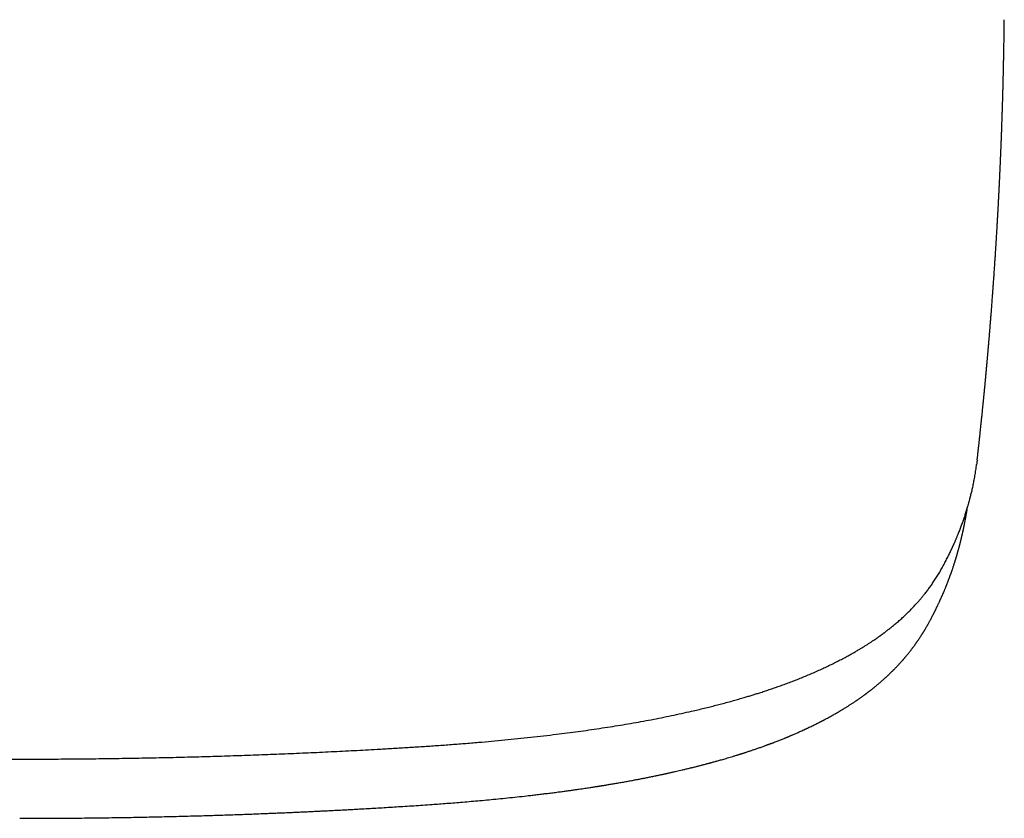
# Model space of a CAD drawing. Header units: millimetres. Extents: x 8 to 571, y 12 to 813.
# Tile 3 of 256: x 322 to 371, y 291 to 331. Entities that reach past the tile are written whole.
import ezdxf

# ---------------------------------------------------------------- set-up
doc = ezdxf.new("R2010")
doc.units = ezdxf.units.MM

msp = doc.modelspace()

# ---------------------------------------------------------------- linework, layer by layer
at = {"color": 7, "linetype": 'Continuous', "lineweight": 30}
for points, knots in [([(369.602, 308.762), (369.604, 308.786), (369.61, 308.838), (369.619, 308.915), (369.627, 308.987), (369.634, 309.047), (369.639, 309.096), (369.643, 309.134), (369.647, 309.165), (369.65, 309.196), (369.654, 309.231), (369.658, 309.27), (369.665, 309.327), (369.673, 309.398), (369.682, 309.483), (369.691, 309.566), (369.7, 309.646), (369.707, 309.716), (369.714, 309.777), (369.719, 309.828), (369.725, 309.879), (369.731, 309.935), (369.738, 309.999), (369.748, 310.098), (369.762, 310.228), (369.777, 310.369), (369.789, 310.489), (369.8, 310.594), (369.811, 310.7), (369.823, 310.812), (369.835, 310.929), (369.846, 311.032), (369.854, 311.118), (369.861, 311.185), (369.867, 311.248), (369.874, 311.311), (369.881, 311.382), (369.889, 311.462), (369.897, 311.544), (369.905, 311.625), (369.913, 311.703), (369.921, 311.78), (369.928, 311.856), (369.936, 311.932), (369.943, 312.005), (369.949, 312.068), (369.954, 312.119), (369.958, 312.158), (369.961, 312.191), (369.964, 312.226), (369.968, 312.266), (369.973, 312.316), (369.979, 312.376), (369.985, 312.442), (369.992, 312.513), (369.999, 312.584), (370.005, 312.656), (370.012, 312.724), (370.017, 312.782), (370.021, 312.827), (370.025, 312.862), (370.028, 312.894), (370.031, 312.927), (370.035, 312.968), (370.041, 313.037), (370.05, 313.129), (370.06, 313.239), (370.069, 313.344), (370.077, 313.425), (370.082, 313.483), (370.085, 313.519), (370.088, 313.552), (370.091, 313.58), (370.093, 313.606), (370.096, 313.634), (370.098, 313.667), (370.102, 313.709), (370.107, 313.759), (370.112, 313.814), (370.117, 313.869), (370.121, 313.921), (370.126, 313.971), (370.131, 314.03), (370.137, 314.095), (370.143, 314.166), (370.148, 314.229), (370.153, 314.286), (370.158, 314.343), (370.164, 314.408), (370.17, 314.482), (370.177, 314.562), (370.184, 314.643), (370.191, 314.728), (370.199, 314.815), (370.206, 314.897), (370.212, 314.971), (370.217, 315.035), (370.222, 315.096), (370.227, 315.16), (370.234, 315.233), (370.24, 315.311), (370.247, 315.391), (370.253, 315.47), (370.259, 315.547), (370.265, 315.619), (370.27, 315.685), (370.275, 315.744), (370.28, 315.8), (370.284, 315.86), (370.29, 315.926), (370.295, 315.998), (370.301, 316.071), (370.307, 316.142), (370.314, 316.232), (370.322, 316.337), (370.331, 316.458), (370.34, 316.577), (370.35, 316.701), (370.359, 316.822), (370.367, 316.935), (370.375, 317.037), (370.382, 317.133), (370.389, 317.225), (370.396, 317.316), (370.402, 317.411), (370.41, 317.513), (370.418, 317.621), (370.426, 317.733), (370.433, 317.842), (370.44, 317.945), (370.447, 318.04), (370.453, 318.131), (370.46, 318.225), (370.467, 318.327), (370.475, 318.438), (370.482, 318.554), (370.49, 318.669), (370.497, 318.779), (370.504, 318.884), (370.511, 318.988), (370.517, 319.08), (370.522, 319.161), (370.527, 319.23), (370.531, 319.301), (370.536, 319.374), (370.54, 319.446), (370.545, 319.513), (370.548, 319.571), (370.551, 319.622), (370.555, 319.671), (370.558, 319.724), (370.563, 319.801), (370.569, 319.902), (370.576, 320.027), (370.583, 320.134), (370.588, 320.22), (370.591, 320.28), (370.595, 320.334), (370.598, 320.391), (370.602, 320.456), (370.606, 320.531), (370.611, 320.614), (370.616, 320.704), (370.622, 320.801), (370.626, 320.885), (370.63, 320.953), (370.633, 320.998), (370.635, 321.036), (370.637, 321.067), (370.638, 321.093), (370.64, 321.122), (370.642, 321.161), (370.645, 321.214), (370.648, 321.275), (370.652, 321.347), (370.656, 321.428), (370.661, 321.505), (370.664, 321.576), (370.668, 321.635), (370.67, 321.688), (370.673, 321.732), (370.675, 321.767), (370.676, 321.797), (370.678, 321.827), (370.679, 321.86), (370.681, 321.897), (370.684, 321.948), (370.687, 322.012), (370.691, 322.091), (370.695, 322.163), (370.698, 322.226), (370.701, 322.281), (370.704, 322.336), (370.706, 322.388), (370.708, 322.434), (370.71, 322.47), (370.712, 322.5), (370.713, 322.527), (370.715, 322.562), (370.717, 322.61), (370.72, 322.673), (370.723, 322.743), (370.727, 322.817), (370.731, 322.891), (370.734, 322.958), (370.736, 323.017), (370.739, 323.067), (370.741, 323.112), (370.743, 323.151), (370.744, 323.183), (370.745, 323.211), (370.747, 323.244), (370.749, 323.286), (370.751, 323.342), (370.754, 323.406), (370.757, 323.475), (370.761, 323.548), (370.764, 323.621), (370.767, 323.695), (370.77, 323.767), (370.773, 323.837), (370.776, 323.902), (370.778, 323.96), (370.78, 324.01), (370.782, 324.05), (370.784, 324.087), (370.785, 324.128), (370.788, 324.18), (370.79, 324.243), (370.793, 324.313), (370.796, 324.386), (370.799, 324.462), (370.802, 324.534), (370.805, 324.6), (370.807, 324.654), (370.808, 324.701), (370.81, 324.74), (370.811, 324.774), (370.813, 324.808), (370.814, 324.847), (370.816, 324.895), (370.818, 324.949), (370.82, 325.006), (370.822, 325.064), (370.824, 325.12), (370.826, 325.176), (370.829, 325.237), (370.831, 325.3), (370.833, 325.362), (370.835, 325.417), (370.837, 325.462), (370.838, 325.501), (370.84, 325.539), (370.841, 325.586), (370.843, 325.643), (370.845, 325.707), (370.848, 325.771), (370.85, 325.843), (370.853, 325.922), (370.855, 326.005), (370.857, 326.068), (370.859, 326.113), (370.86, 326.143), (370.861, 326.169), (370.861, 326.194), (370.862, 326.219), (370.863, 326.25), (370.865, 326.291), (370.866, 326.343), (370.868, 326.402), (370.87, 326.461), (370.872, 326.518), (370.874, 326.584), (370.876, 326.656), (370.878, 326.733), (370.88, 326.801), (370.882, 326.863), (370.884, 326.922), (370.885, 326.986), (370.888, 327.065), (370.89, 327.159), (370.893, 327.264), (370.896, 327.369), (370.899, 327.47), (370.901, 327.553), (370.903, 327.617), (370.904, 327.667), (370.905, 327.718), (370.907, 327.776), (370.908, 327.842), (370.911, 327.941), (370.914, 328.069), (370.917, 328.206), (370.919, 328.32), (370.921, 328.417), (370.924, 328.517), (370.926, 328.621), (370.928, 328.731), (370.93, 328.845), (370.933, 328.956), (370.935, 329.062), (370.937, 329.165), (370.938, 329.268), (370.94, 329.376), (370.942, 329.489), (370.944, 329.606), (370.946, 329.722), (370.948, 329.833), (370.949, 329.935), (370.951, 330.033), (370.952, 330.129), (370.954, 330.228), (370.955, 330.333), (370.956, 330.417), (370.957, 330.479), (370.957, 330.517), (370.958, 330.554), (370.958, 330.592), (370.959, 330.633), (370.959, 330.683), (370.96, 330.745), (370.961, 330.806), (370.961, 330.844), (370.961, 330.858)], [0, 0, 0, 0, 0.003291, 0.00712, 0.010408, 0.013156, 0.015362, 0.017028, 0.018315, 0.019676, 0.02125, 0.023038, 0.025039, 0.028956, 0.032818, 0.036587, 0.040266, 0.043687, 0.046222, 0.04847, 0.050644, 0.053184, 0.056102, 0.059348, 0.066794, 0.073724, 0.078598, 0.083174, 0.087979, 0.093148, 0.098447, 0.103818, 0.107198, 0.110223, 0.1129, 0.115697, 0.118911, 0.12254, 0.126573, 0.130105, 0.133618, 0.137113, 0.140588, 0.144046, 0.14747, 0.150536, 0.152598, 0.154354, 0.155804, 0.157197, 0.159031, 0.161321, 0.163988, 0.167166, 0.170373, 0.17361, 0.176877, 0.180087, 0.182876, 0.184746, 0.186331, 0.187633, 0.189024, 0.190882, 0.193205, 0.198399, 0.203411, 0.208174, 0.212656, 0.214457, 0.216092, 0.21756, 0.218863, 0.22, 0.22109, 0.222573, 0.22449, 0.22684, 0.229444, 0.231939, 0.234313, 0.236567, 0.238701, 0.2423, 0.245499, 0.248309, 0.250917, 0.253188, 0.25613, 0.259677, 0.263276, 0.266936, 0.270792, 0.274866, 0.278647, 0.282026, 0.28489, 0.287392, 0.290262, 0.293595, 0.297289, 0.300942, 0.304512, 0.308, 0.311336, 0.314319, 0.316937, 0.319381, 0.322006, 0.325037, 0.328408, 0.33174, 0.334972, 0.338105, 0.3439, 0.349274, 0.354484, 0.360174, 0.36613, 0.370878, 0.375554, 0.379892, 0.383932, 0.388042, 0.39231, 0.396883, 0.401809, 0.407043, 0.41207, 0.416665, 0.420933, 0.425017, 0.428969, 0.433694, 0.438848, 0.444151, 0.449379, 0.454446, 0.459131, 0.463686, 0.468559, 0.471568, 0.474678, 0.477888, 0.481197, 0.484588, 0.487708, 0.490278, 0.492486, 0.494604, 0.496994, 0.499656, 0.505064, 0.510713, 0.516539, 0.519667, 0.522376, 0.524676, 0.526995, 0.530069, 0.533481, 0.537221, 0.541285, 0.545673, 0.550355, 0.552757, 0.55482, 0.556544, 0.557929, 0.558978, 0.560002, 0.561949, 0.564311, 0.567088, 0.570311, 0.573993, 0.578136, 0.580793, 0.583583, 0.586048, 0.588022, 0.589602, 0.590776, 0.592092, 0.593595, 0.595284, 0.597159, 0.600458, 0.604022, 0.607813, 0.610198, 0.612665, 0.615214, 0.617679, 0.619751, 0.621394, 0.622651, 0.623755, 0.625061, 0.627434, 0.630281, 0.633551, 0.636905, 0.640279, 0.643673, 0.645971, 0.648273, 0.650365, 0.652131, 0.653571, 0.654706, 0.655914, 0.657995, 0.66051, 0.663458, 0.666667, 0.669924, 0.673226, 0.676574, 0.679968, 0.683056, 0.686081, 0.688723, 0.690958, 0.692787, 0.694236, 0.69588, 0.698328, 0.701299, 0.704468, 0.707771, 0.711208, 0.714778, 0.717576, 0.720047, 0.72217, 0.723946, 0.725375, 0.726771, 0.728526, 0.730699, 0.733251, 0.735853, 0.738434, 0.740993, 0.743531, 0.746048, 0.749177, 0.752039, 0.754503, 0.756569, 0.758236, 0.759726, 0.761812, 0.764495, 0.767525, 0.770433, 0.77321, 0.777306, 0.781078, 0.784423, 0.785882, 0.787211, 0.78841, 0.789478, 0.790495, 0.791867, 0.793652, 0.796094, 0.798903, 0.801605, 0.804159, 0.806564, 0.810491, 0.813946, 0.816996, 0.819767, 0.822261, 0.825072, 0.828467, 0.83292, 0.837838, 0.842608, 0.847229, 0.851426, 0.853819, 0.855941, 0.85819, 0.860807, 0.863792, 0.867016, 0.874292, 0.881062, 0.885562, 0.889805, 0.894243, 0.899013, 0.903918, 0.909189, 0.914335, 0.919061, 0.923536, 0.928177, 0.933092, 0.938121, 0.943533, 0.948892, 0.953865, 0.95846, 0.962827, 0.967043, 0.971473, 0.976279, 0.981186, 0.982929, 0.984642, 0.986324, 0.987977, 0.989741, 0.991847, 0.994772, 0.998175, 1, 1, 1, 1]), ([(369.6, 308.762), (369.593, 308.694), (369.585, 308.614), (369.574, 308.534), (369.572, 308.523)], [0, 0, 0, 0, 0.861263, 1, 1, 1, 1]), ([(273.421, 308.57), (273.429, 308.507), (273.446, 308.384), (273.473, 308.2), (273.502, 308.022), (273.532, 307.847), (273.564, 307.677), (273.598, 307.512), (273.645, 307.291), (273.709, 307.014), (273.797, 306.677), (273.888, 306.357), (273.982, 306.054), (274.058, 305.826), (274.117, 305.657), (274.157, 305.546), (274.196, 305.438), (274.238, 305.326), (274.282, 305.212), (274.329, 305.094), (274.375, 304.981), (274.42, 304.871), (274.464, 304.766), (274.501, 304.681), (274.529, 304.617), (274.548, 304.573), (274.565, 304.534), (274.581, 304.498), (274.596, 304.466), (274.608, 304.439), (274.619, 304.414), (274.63, 304.391), (274.641, 304.367), (274.652, 304.342), (274.666, 304.313), (274.68, 304.282), (274.696, 304.247), (274.714, 304.209), (274.734, 304.168), (274.757, 304.12), (274.783, 304.066), (274.813, 304.005), (274.845, 303.939), (274.88, 303.868), (274.918, 303.793), (274.961, 303.709), (275.009, 303.618), (275.059, 303.521), (275.11, 303.427), (275.165, 303.326), (275.224, 303.219), (275.289, 303.107), (275.354, 302.999), (275.419, 302.894), (275.483, 302.793), (275.546, 302.696), (275.606, 302.606), (275.664, 302.521), (275.72, 302.442), (275.775, 302.364), (275.833, 302.286), (275.893, 302.206), (275.961, 302.117), (276.039, 302.018), (276.126, 301.909), (276.22, 301.796), (276.319, 301.681), (276.424, 301.562), (276.535, 301.441), (276.651, 301.318), (276.772, 301.194), (276.91, 301.057), (277.067, 300.908), (277.242, 300.748), (277.383, 300.625), (277.486, 300.537), (277.548, 300.485), (277.611, 300.433), (277.674, 300.381), (277.738, 300.329), (277.802, 300.279), (277.863, 300.231), (277.92, 300.186), (277.973, 300.146), (278.021, 300.109), (278.065, 300.076), (278.104, 300.047), (278.138, 300.022), (278.166, 300.001), (278.191, 299.983), (278.213, 299.967), (278.234, 299.952), (278.257, 299.935), (278.283, 299.917), (278.313, 299.895), (278.347, 299.871), (278.385, 299.844), (278.431, 299.812), (278.484, 299.775), (278.546, 299.733), (278.614, 299.687), (278.689, 299.637), (278.77, 299.583), (278.864, 299.522), (278.968, 299.455), (279.082, 299.384), (279.198, 299.313), (279.372, 299.208), (279.609, 299.069), (279.915, 298.898), (280.231, 298.73), (280.557, 298.563), (280.894, 298.399), (281.176, 298.267), (281.398, 298.167), (281.553, 298.098), (281.706, 298.031), (281.857, 297.967), (282.004, 297.905), (282.155, 297.843), (282.311, 297.78), (282.471, 297.716), (282.625, 297.656), (282.767, 297.602), (282.896, 297.553), (283.013, 297.51), (283.126, 297.468), (283.234, 297.429), (283.338, 297.392), (283.448, 297.353), (283.566, 297.311), (283.698, 297.266), (283.837, 297.219), (283.994, 297.166), (284.171, 297.108), (284.368, 297.045), (284.576, 296.979), (284.797, 296.911), (285.03, 296.841), (285.295, 296.763), (285.588, 296.68), (285.908, 296.591), (286.23, 296.505), (286.552, 296.421), (286.874, 296.34), (287.196, 296.261), (287.517, 296.185), (287.865, 296.104), (288.239, 296.021), (288.64, 295.935), (289.039, 295.852), (289.437, 295.773), (289.874, 295.688), (290.351, 295.6), (290.87, 295.509), (291.395, 295.42), (291.924, 295.336), (292.458, 295.255), (292.996, 295.177), (293.573, 295.097), (294.191, 295.016), (294.849, 294.935), (295.512, 294.859), (296.178, 294.786), (296.848, 294.717), (297.521, 294.653), (298.219, 294.59), (298.943, 294.528), (299.692, 294.469), (300.444, 294.414), (301.198, 294.363), (302.077, 294.308), (303.08, 294.248), (304.209, 294.184), (305.339, 294.125), (306.472, 294.07), (307.606, 294.019), (308.741, 293.973), (309.878, 293.93), (311.016, 293.891), (312.155, 293.857), (313.295, 293.827), (314.436, 293.8), (315.556, 293.778), (316.655, 293.76), (317.732, 293.747), (318.81, 293.736), (319.888, 293.729), (320.995, 293.726), (322.13, 293.726), (323.295, 293.73), (324.459, 293.738), (325.623, 293.751), (326.779, 293.767), (327.928, 293.787), (329.07, 293.811), (330.21, 293.84), (331.357, 293.872), (332.511, 293.909), (333.672, 293.95), (334.832, 293.996), (335.989, 294.045), (337.146, 294.1), (338.3, 294.158), (339.313, 294.213), (340.184, 294.263), (340.916, 294.308), (341.647, 294.353), (342.376, 294.402), (343.103, 294.454), (343.827, 294.51), (344.53, 294.568), (345.209, 294.628), (345.866, 294.689), (346.52, 294.755), (347.171, 294.824), (347.819, 294.896), (348.431, 294.969), (349.009, 295.042), (349.552, 295.114), (350.092, 295.189), (350.628, 295.268), (351.157, 295.349), (351.679, 295.433), (352.194, 295.52), (352.708, 295.611), (353.221, 295.706), (353.734, 295.806), (354.244, 295.91), (354.752, 296.019), (355.195, 296.118), (355.572, 296.206), (355.882, 296.28), (356.184, 296.354), (356.475, 296.428), (356.767, 296.504), (357.06, 296.582), (357.352, 296.663), (357.631, 296.742), (357.879, 296.814), (358.099, 296.88), (358.293, 296.939), (358.484, 296.998), (358.689, 297.063), (358.912, 297.135), (359.153, 297.215), (359.399, 297.299), (359.652, 297.388), (359.909, 297.481), (360.171, 297.578), (360.436, 297.68), (360.704, 297.785), (360.972, 297.895), (361.241, 298.008), (361.51, 298.125), (361.773, 298.244), (362.03, 298.363), (362.282, 298.484), (362.532, 298.608), (362.78, 298.736), (363.005, 298.856), (363.205, 298.965), (363.379, 299.063), (363.543, 299.158), (363.7, 299.251), (363.848, 299.341), (363.986, 299.426), (364.114, 299.508), (364.233, 299.585), (364.346, 299.66), (364.453, 299.732), (364.537, 299.789), (364.599, 299.833), (364.64, 299.862), (364.677, 299.888), (364.71, 299.911), (364.738, 299.932), (364.761, 299.949), (364.781, 299.962), (364.796, 299.974), (364.81, 299.984), (364.826, 299.995), (364.846, 300.01), (364.871, 300.029), (364.902, 300.051), (364.935, 300.076), (364.971, 300.104), (365.01, 300.132), (365.05, 300.163), (365.092, 300.196), (365.143, 300.235), (365.204, 300.283), (365.276, 300.34), (365.351, 300.401), (365.43, 300.466), (365.511, 300.534), (365.596, 300.607), (365.682, 300.681), (365.767, 300.757), (365.85, 300.832), (365.931, 300.907), (366.008, 300.979), (366.082, 301.05), (366.159, 301.126), (366.24, 301.207), (366.323, 301.292), (366.4, 301.373), (366.472, 301.449), (366.539, 301.522), (366.601, 301.591), (366.659, 301.656), (366.708, 301.712), (366.749, 301.761), (366.784, 301.802), (366.819, 301.843), (366.853, 301.885), (366.889, 301.929), (366.934, 301.983), (366.987, 302.051), (367.05, 302.131), (367.113, 302.213), (367.175, 302.296), (367.236, 302.38), (367.299, 302.468), (367.363, 302.56), (367.427, 302.656), (367.493, 302.756), (367.559, 302.859), (367.625, 302.964), (367.688, 303.069), (367.748, 303.172), (367.806, 303.273), (367.864, 303.378), (367.922, 303.486), (367.981, 303.598), (368.038, 303.706), (368.091, 303.81), (368.141, 303.91), (368.188, 304.005), (368.225, 304.082), (368.254, 304.142), (368.273, 304.183), (368.291, 304.221), (368.308, 304.257), (368.323, 304.288), (368.336, 304.316), (368.347, 304.341), (368.357, 304.361), (368.364, 304.379), (368.37, 304.392), (368.375, 304.402), (368.379, 304.411), (368.384, 304.422), (368.39, 304.436), (368.4, 304.457), (368.413, 304.486), (368.43, 304.524), (368.449, 304.566), (368.469, 304.612), (368.491, 304.662), (368.514, 304.714), (368.537, 304.77), (368.562, 304.828), (368.588, 304.89), (368.615, 304.955), (368.661, 305.067), (368.723, 305.225), (368.799, 305.426), (368.871, 305.624), (368.939, 305.819), (369.005, 306.017), (369.069, 306.219), (369.117, 306.378), (369.149, 306.489), (369.168, 306.554), (369.186, 306.621), (369.206, 306.69), (369.227, 306.769), (369.25, 306.858), (369.275, 306.957), (369.301, 307.06), (369.326, 307.168), (369.352, 307.278), (369.377, 307.392), (369.402, 307.51), (369.426, 307.631), (369.451, 307.757), (369.475, 307.888), (369.498, 308.023), (369.521, 308.163), (369.543, 308.307), (369.56, 308.426), (369.569, 308.498), (369.572, 308.52)], [0, 0, 0, 0, 0.003565, 0.007055, 0.010472, 0.013814, 0.017082, 0.020276, 0.023397, 0.029895, 0.036429, 0.042998, 0.048542, 0.054111, 0.056305, 0.058464, 0.060569, 0.062619, 0.064989, 0.067282, 0.069497, 0.071635, 0.073696, 0.07568, 0.076599, 0.077452, 0.078228, 0.078927, 0.079549, 0.080085, 0.080546, 0.080983, 0.081445, 0.081944, 0.08249, 0.083104, 0.083783, 0.084529, 0.085341, 0.08622, 0.087328, 0.088527, 0.089817, 0.091196, 0.092666, 0.094225, 0.096149, 0.098043, 0.099893, 0.101699, 0.10398, 0.106188, 0.108323, 0.110384, 0.112372, 0.114287, 0.116127, 0.11775, 0.119311, 0.120823, 0.122369, 0.123964, 0.125607, 0.127709, 0.129885, 0.132136, 0.134463, 0.136864, 0.139295, 0.141799, 0.144335, 0.146853, 0.150185, 0.153487, 0.15676, 0.157855, 0.158947, 0.160035, 0.16112, 0.162202, 0.163279, 0.1643, 0.165238, 0.166096, 0.166874, 0.167571, 0.168187, 0.168714, 0.169163, 0.169536, 0.169871, 0.170194, 0.170527, 0.170922, 0.171379, 0.171898, 0.17248, 0.173124, 0.173955, 0.17487, 0.175871, 0.176956, 0.178126, 0.179381, 0.180947, 0.182522, 0.184097, 0.185673, 0.189543, 0.193416, 0.197294, 0.201176, 0.205062, 0.208952, 0.210664, 0.212359, 0.214004, 0.215597, 0.217139, 0.21863, 0.220322, 0.221943, 0.223493, 0.224971, 0.226171, 0.227319, 0.228416, 0.229462, 0.230457, 0.231416, 0.232592, 0.233831, 0.235133, 0.236497, 0.238202, 0.239996, 0.241878, 0.243849, 0.245909, 0.248057, 0.250782, 0.253525, 0.256239, 0.258924, 0.26158, 0.264206, 0.266803, 0.26937, 0.272556, 0.275696, 0.278789, 0.28184, 0.284883, 0.288763, 0.292643, 0.296522, 0.3004, 0.304277, 0.308155, 0.312033, 0.316677, 0.321321, 0.325964, 0.330607, 0.335247, 0.339888, 0.34453, 0.349635, 0.354739, 0.359845, 0.364951, 0.370053, 0.377645, 0.385237, 0.39283, 0.400423, 0.408016, 0.415609, 0.423202, 0.430795, 0.438388, 0.44598, 0.453572, 0.461164, 0.468322, 0.47548, 0.482638, 0.489796, 0.496954, 0.504685, 0.512416, 0.520147, 0.527878, 0.535608, 0.543201, 0.550793, 0.558385, 0.565977, 0.573723, 0.581471, 0.589219, 0.596967, 0.604715, 0.612462, 0.620209, 0.62514, 0.630071, 0.635003, 0.639935, 0.644867, 0.649799, 0.654732, 0.659255, 0.663777, 0.668299, 0.672822, 0.677346, 0.681871, 0.685741, 0.68961, 0.69348, 0.697348, 0.701217, 0.705017, 0.708826, 0.712669, 0.716546, 0.720457, 0.724402, 0.728381, 0.732393, 0.734933, 0.737463, 0.73993, 0.742333, 0.74467, 0.747241, 0.749729, 0.752133, 0.754453, 0.756217, 0.75793, 0.759614, 0.761349, 0.763492, 0.76572, 0.768031, 0.770427, 0.772905, 0.775468, 0.778114, 0.78083, 0.783602, 0.786429, 0.789312, 0.79225, 0.79507, 0.79794, 0.800859, 0.803827, 0.806845, 0.809125, 0.811336, 0.813477, 0.815546, 0.817543, 0.81947, 0.821222, 0.82291, 0.824535, 0.826097, 0.827595, 0.828272, 0.8289, 0.829463, 0.829961, 0.830396, 0.830765, 0.831055, 0.831287, 0.831478, 0.831717, 0.832018, 0.832427, 0.832913, 0.833451, 0.834025, 0.834637, 0.835286, 0.835971, 0.836694, 0.837811, 0.839007, 0.840281, 0.841633, 0.843063, 0.844572, 0.846158, 0.847682, 0.849257, 0.8508, 0.852296, 0.853746, 0.855149, 0.856956, 0.858679, 0.860319, 0.861876, 0.863349, 0.864738, 0.866045, 0.867268, 0.86814, 0.868963, 0.869763, 0.870599, 0.871472, 0.872383, 0.873893, 0.875496, 0.877193, 0.878788, 0.880458, 0.882204, 0.884024, 0.885919, 0.88789, 0.889935, 0.892034, 0.8941, 0.896126, 0.898112, 0.900057, 0.902299, 0.904485, 0.906614, 0.908687, 0.910606, 0.912474, 0.914291, 0.91513, 0.915951, 0.916708, 0.917396, 0.918014, 0.918562, 0.91904, 0.919448, 0.919786, 0.920054, 0.920216, 0.920383, 0.920598, 0.92086, 0.92117, 0.921835, 0.922577, 0.923397, 0.924295, 0.925271, 0.926325, 0.92739, 0.928524, 0.929728, 0.931001, 0.932344, 0.936314, 0.940226, 0.944082, 0.947882, 0.951624, 0.955676, 0.959659, 0.960897, 0.962149, 0.963447, 0.964792, 0.966185, 0.968025, 0.969942, 0.971936, 0.974006, 0.976152, 0.978335, 0.980591, 0.982921, 0.985325, 0.987854, 0.990459, 0.993142, 0.995901, 0.998737, 1, 1, 1, 1]), ([(321.5, 290.754), (321.698, 290.754), (322.089, 290.754), (322.671, 290.756), (323.242, 290.758), (323.803, 290.762), (324.353, 290.766), (324.892, 290.771), (325.437, 290.778), (325.989, 290.785), (326.545, 290.793), (327.089, 290.802), (327.619, 290.812), (328.137, 290.823), (328.643, 290.834), (329.135, 290.845), (329.615, 290.857), (330.082, 290.87), (330.534, 290.882), (330.971, 290.895), (331.393, 290.908), (331.803, 290.922), (332.202, 290.935), (332.592, 290.949), (332.972, 290.962), (333.339, 290.976), (333.693, 290.99), (334.033, 291.003), (334.359, 291.017), (334.67, 291.03), (334.969, 291.043), (335.258, 291.055), (335.537, 291.068), (335.805, 291.08), (336.061, 291.092), (336.303, 291.104), (336.534, 291.115), (336.752, 291.126), (336.99, 291.138), (337.254, 291.151), (337.552, 291.166), (337.856, 291.182), (338.166, 291.199), (338.484, 291.217), (338.829, 291.236), (339.201, 291.257), (339.602, 291.281), (340.013, 291.306), (340.433, 291.332), (340.863, 291.359), (341.304, 291.387), (341.756, 291.418), (342.183, 291.448), (342.587, 291.477), (342.967, 291.506), (343.356, 291.537), (343.762, 291.57), (344.186, 291.606), (344.627, 291.645), (345.078, 291.687), (345.539, 291.731), (346.011, 291.779), (346.493, 291.83), (346.902, 291.875), (347.237, 291.913), (347.496, 291.943), (347.757, 291.975), (348.021, 292.007), (348.286, 292.04), (348.542, 292.074), (348.784, 292.105), (349.006, 292.135), (349.215, 292.164), (349.41, 292.192), (349.586, 292.217), (349.745, 292.24), (349.886, 292.261), (350.016, 292.28), (350.136, 292.298), (350.243, 292.314), (350.34, 292.329), (350.418, 292.341), (350.48, 292.351), (350.527, 292.359), (350.569, 292.365), (350.606, 292.371), (350.638, 292.376), (350.669, 292.381), (350.7, 292.386), (350.734, 292.391), (350.773, 292.398), (350.819, 292.405), (350.875, 292.414), (350.941, 292.425), (351.017, 292.438), (351.143, 292.458), (351.313, 292.487), (351.535, 292.525), (351.765, 292.565), (352, 292.607), (352.219, 292.648), (352.428, 292.687), (352.632, 292.725), (352.842, 292.766), (353.05, 292.807), (353.256, 292.849), (353.415, 292.882), (353.535, 292.907), (353.612, 292.923), (353.683, 292.938), (353.752, 292.952), (353.817, 292.966), (353.877, 292.979), (353.925, 292.99), (353.96, 292.997), (353.984, 293.003), (354.003, 293.007), (354.025, 293.011), (354.06, 293.019), (354.108, 293.03), (354.167, 293.043), (354.232, 293.057), (354.3, 293.072), (354.389, 293.092), (354.501, 293.118), (354.638, 293.15), (354.785, 293.184), (354.94, 293.221), (355.104, 293.26), (355.276, 293.302), (355.42, 293.338), (355.534, 293.367), (355.617, 293.388), (355.702, 293.41), (355.786, 293.432), (355.867, 293.453), (355.94, 293.472), (356.006, 293.489), (356.064, 293.505), (356.114, 293.518), (356.154, 293.529), (356.188, 293.538), (356.225, 293.548), (356.271, 293.561), (356.329, 293.576), (356.397, 293.595), (356.476, 293.617), (356.563, 293.641), (356.659, 293.668), (356.763, 293.698), (356.875, 293.73), (356.994, 293.765), (357.121, 293.802), (357.254, 293.842), (357.395, 293.885), (357.508, 293.92), (357.592, 293.946), (357.642, 293.962), (357.687, 293.976), (357.725, 293.988), (357.757, 293.998), (357.783, 294.006), (357.804, 294.013), (357.824, 294.019), (357.851, 294.028), (357.888, 294.04), (357.936, 294.056), (357.99, 294.073), (358.046, 294.091), (358.103, 294.11), (358.159, 294.129), (358.25, 294.159), (358.377, 294.202), (358.541, 294.258), (358.711, 294.318), (358.846, 294.366), (358.94, 294.4), (358.99, 294.418), (359.033, 294.434), (359.068, 294.447), (359.095, 294.457), (359.114, 294.464), (359.129, 294.469), (359.145, 294.475), (359.166, 294.483), (359.192, 294.493), (359.224, 294.505), (359.262, 294.519), (359.304, 294.535), (359.368, 294.559), (359.449, 294.59), (359.546, 294.628), (359.638, 294.664), (359.726, 294.699), (359.813, 294.733), (359.885, 294.762), (359.942, 294.786), (359.983, 294.802), (360.019, 294.817), (360.05, 294.83), (360.071, 294.839), (360.086, 294.845), (360.099, 294.85), (360.112, 294.856), (360.128, 294.862), (360.147, 294.87), (360.174, 294.882), (360.21, 294.897), (360.258, 294.917), (360.314, 294.941), (360.379, 294.969), (360.451, 295), (360.528, 295.034), (360.611, 295.07), (360.698, 295.109), (360.79, 295.15), (360.865, 295.185), (360.923, 295.211), (360.961, 295.229), (360.994, 295.244), (361.022, 295.257), (361.047, 295.269), (361.072, 295.281), (361.1, 295.294), (361.131, 295.308), (361.165, 295.325), (361.225, 295.353), (361.305, 295.392), (361.404, 295.44), (361.497, 295.486), (361.573, 295.524), (361.632, 295.554), (361.674, 295.575), (361.711, 295.595), (361.744, 295.611), (361.772, 295.626), (361.795, 295.638), (361.818, 295.65), (361.843, 295.663), (361.874, 295.679), (361.908, 295.697), (361.945, 295.716), (361.984, 295.737), (362.046, 295.77), (362.129, 295.815), (362.231, 295.871), (362.329, 295.925), (362.422, 295.977), (362.512, 296.029), (362.599, 296.079), (362.694, 296.135), (362.798, 296.197), (362.913, 296.267), (363.029, 296.338), (363.123, 296.398), (363.199, 296.446), (363.254, 296.481), (363.31, 296.518), (363.366, 296.555), (363.417, 296.589), (363.462, 296.618), (363.5, 296.644), (363.537, 296.669), (363.574, 296.695), (363.616, 296.723), (363.661, 296.755), (363.71, 296.789), (363.758, 296.823), (363.806, 296.857), (363.851, 296.89), (363.895, 296.921), (363.936, 296.951), (363.972, 296.977), (364.004, 297.001), (364.031, 297.022), (364.057, 297.04), (364.082, 297.06), (364.108, 297.079), (364.134, 297.099), (364.162, 297.121), (364.195, 297.145), (364.231, 297.174), (364.268, 297.202), (364.304, 297.23), (364.335, 297.256), (364.365, 297.28), (364.393, 297.301), (364.417, 297.321), (364.437, 297.337), (364.467, 297.362), (364.509, 297.395), (364.566, 297.443), (364.628, 297.495), (364.696, 297.552), (364.764, 297.611), (364.822, 297.662), (364.868, 297.703), (364.905, 297.735), (364.941, 297.768), (364.977, 297.8), (365.011, 297.831), (365.04, 297.859), (365.065, 297.881), (365.086, 297.901), (365.107, 297.921), (365.13, 297.943), (365.159, 297.97), (365.193, 298.002), (365.231, 298.039), (365.267, 298.074), (365.301, 298.107), (365.33, 298.136), (365.358, 298.163), (365.382, 298.187), (365.402, 298.208), (365.422, 298.228), (365.447, 298.253), (365.479, 298.286), (365.52, 298.329), (365.564, 298.375), (365.612, 298.425), (365.662, 298.479), (365.712, 298.534), (365.758, 298.584), (365.797, 298.627), (365.829, 298.664), (365.859, 298.698), (365.885, 298.727), (365.906, 298.752), (365.923, 298.772), (365.94, 298.792), (365.961, 298.816), (365.987, 298.846), (366.017, 298.883), (366.05, 298.922), (366.083, 298.962), (366.124, 299.012), (366.17, 299.07), (366.223, 299.136), (366.267, 299.193), (366.303, 299.239), (366.33, 299.275), (366.357, 299.311), (366.386, 299.349), (366.416, 299.39), (366.447, 299.431), (366.476, 299.472), (366.503, 299.51), (366.528, 299.544), (366.551, 299.577), (366.573, 299.609), (366.598, 299.644), (366.623, 299.681), (366.649, 299.718), (366.674, 299.756), (366.701, 299.796), (366.727, 299.836), (366.753, 299.876), (366.777, 299.913), (366.799, 299.947), (366.82, 299.979), (366.841, 300.012), (366.863, 300.047), (366.886, 300.084), (366.907, 300.119), (366.927, 300.151), (366.945, 300.181), (366.963, 300.211), (366.982, 300.243), (367.003, 300.279), (367.028, 300.321), (367.054, 300.366), (367.079, 300.411), (367.103, 300.452), (367.125, 300.491), (367.153, 300.541), (367.186, 300.602), (367.225, 300.674), (367.264, 300.746), (367.303, 300.819), (367.342, 300.894), (367.374, 300.956), (367.398, 301.004), (367.415, 301.037), (367.431, 301.067), (367.445, 301.095), (367.457, 301.12), (367.469, 301.144), (367.481, 301.169), (367.495, 301.196), (367.51, 301.227), (367.527, 301.262), (367.545, 301.297), (367.562, 301.334), (367.58, 301.369), (367.6, 301.411), (367.622, 301.457), (367.646, 301.508), (367.668, 301.556), (367.686, 301.595), (367.702, 301.628), (367.715, 301.658), (367.731, 301.691), (367.747, 301.726), (367.762, 301.76), (367.778, 301.796), (367.794, 301.832), (367.81, 301.868), (367.825, 301.901), (367.838, 301.93), (367.849, 301.957), (367.86, 301.981), (367.869, 302.002), (367.878, 302.022), (367.887, 302.044), (367.898, 302.069), (367.91, 302.098), (367.924, 302.131), (367.942, 302.172), (367.961, 302.218), (367.981, 302.266), (368, 302.312), (368.017, 302.355), (368.033, 302.393), (368.048, 302.43), (368.061, 302.465), (368.075, 302.499), (368.089, 302.535), (368.104, 302.573), (368.12, 302.612), (368.135, 302.651), (368.15, 302.691), (368.166, 302.733), (368.182, 302.775), (368.197, 302.816), (368.212, 302.855), (368.225, 302.89), (368.237, 302.925), (368.249, 302.957), (368.262, 302.991), (368.273, 303.023), (368.283, 303.051), (368.295, 303.085), (368.31, 303.127), (368.327, 303.176), (368.344, 303.224), (368.36, 303.27), (368.376, 303.318), (368.392, 303.367), (368.409, 303.417), (368.423, 303.459), (368.433, 303.491), (368.44, 303.511), (368.445, 303.527), (368.45, 303.544), (368.456, 303.562), (368.464, 303.587), (368.473, 303.616), (368.484, 303.648), (368.494, 303.681), (368.504, 303.714), (368.514, 303.747), (368.525, 303.783), (368.537, 303.821), (368.549, 303.86), (368.56, 303.897), (368.57, 303.931), (368.58, 303.964), (368.59, 303.997), (368.599, 304.03), (368.608, 304.062), (368.618, 304.096), (368.628, 304.131), (368.638, 304.165), (368.647, 304.198), (368.656, 304.232), (368.665, 304.263), (368.672, 304.29), (368.678, 304.311), (368.683, 304.33), (368.688, 304.348), (368.694, 304.369), (368.7, 304.392), (368.706, 304.416), (368.712, 304.439), (368.718, 304.46), (368.723, 304.48), (368.729, 304.503), (368.736, 304.529), (368.743, 304.557), (368.751, 304.587), (368.758, 304.617), (368.764, 304.643), (368.77, 304.666), (368.776, 304.687), (368.781, 304.71), (368.787, 304.734), (368.794, 304.762), (368.802, 304.795), (368.809, 304.826), (368.816, 304.855), (368.822, 304.878), (368.826, 304.898), (368.832, 304.923), (368.84, 304.959), (368.85, 305.001), (368.86, 305.043), (368.869, 305.085), (368.878, 305.126), (368.887, 305.168), (368.895, 305.201), (368.901, 305.228), (368.906, 305.253), (368.911, 305.277), (368.916, 305.299), (368.92, 305.319), (368.924, 305.34), (368.929, 305.364), (368.935, 305.392), (368.941, 305.42), (368.946, 305.447), (368.952, 305.476), (368.959, 305.51), (368.966, 305.546), (368.972, 305.581), (368.979, 305.614), (368.986, 305.649), (368.992, 305.681), (368.996, 305.706), (368.999, 305.721), (369.002, 305.734), (369.004, 305.748), (369.007, 305.764), (369.011, 305.785), (369.015, 305.809), (369.02, 305.833), (369.024, 305.855), (369.028, 305.877), (369.032, 305.9), (369.036, 305.926), (369.041, 305.954), (369.046, 305.98), (369.049, 306.003), (369.053, 306.024), (369.057, 306.047), (369.061, 306.074), (369.066, 306.102), (369.071, 306.129), (369.075, 306.156), (369.08, 306.185), (369.085, 306.218), (369.09, 306.253), (369.096, 306.286), (369.1, 306.313), (369.102, 306.327), (369.103, 306.332)], [0, 0, 0, 0, 0.008152, 0.016157, 0.024015, 0.031727, 0.039293, 0.046713, 0.053988, 0.061823, 0.069483, 0.076969, 0.084281, 0.091419, 0.098383, 0.105173, 0.111791, 0.118236, 0.124507, 0.130499, 0.136324, 0.141983, 0.147475, 0.152897, 0.158146, 0.163222, 0.168126, 0.172858, 0.177338, 0.181652, 0.185799, 0.189779, 0.19367, 0.197387, 0.200931, 0.204302, 0.207499, 0.210523, 0.213373, 0.217418, 0.221546, 0.225772, 0.230096, 0.234519, 0.23904, 0.244495, 0.250087, 0.255816, 0.261683, 0.267691, 0.27386, 0.280185, 0.286661, 0.291864, 0.29721, 0.3027, 0.308337, 0.314426, 0.320678, 0.327095, 0.333678, 0.340428, 0.347346, 0.354435, 0.35814, 0.361892, 0.365689, 0.369533, 0.373424, 0.377308, 0.380785, 0.384067, 0.387152, 0.390041, 0.392732, 0.395007, 0.397118, 0.399065, 0.400848, 0.402466, 0.403919, 0.405207, 0.405997, 0.406708, 0.40734, 0.407894, 0.408369, 0.408802, 0.409271, 0.409799, 0.410343, 0.411039, 0.411887, 0.412887, 0.41404, 0.415345, 0.41862, 0.421827, 0.425555, 0.429184, 0.432713, 0.435769, 0.438948, 0.442251, 0.445678, 0.448795, 0.452007, 0.453295, 0.454551, 0.455696, 0.456726, 0.457872, 0.458834, 0.459611, 0.460205, 0.460541, 0.460786, 0.461122, 0.461594, 0.462475, 0.46345, 0.464495, 0.465608, 0.466791, 0.468859, 0.471109, 0.473538, 0.476117, 0.478844, 0.481717, 0.484738, 0.486114, 0.487518, 0.488952, 0.490414, 0.491824, 0.493082, 0.494187, 0.495226, 0.496078, 0.496749, 0.497323, 0.497839, 0.498679, 0.499691, 0.500878, 0.50224, 0.503778, 0.505459, 0.507303, 0.509287, 0.511409, 0.513671, 0.516071, 0.518612, 0.521293, 0.52227, 0.523206, 0.524029, 0.524738, 0.525333, 0.525807, 0.526171, 0.52651, 0.526901, 0.527661, 0.528562, 0.52959, 0.530645, 0.531706, 0.532775, 0.53385, 0.536844, 0.539954, 0.543238, 0.546695, 0.547803, 0.548791, 0.549633, 0.550329, 0.550879, 0.551222, 0.551468, 0.551756, 0.552165, 0.552695, 0.553334, 0.55409, 0.55496, 0.555857, 0.557921, 0.559885, 0.561749, 0.563524, 0.565309, 0.567124, 0.567991, 0.568864, 0.569674, 0.570306, 0.570759, 0.571046, 0.571258, 0.571532, 0.57187, 0.57227, 0.572733, 0.573588, 0.574597, 0.575762, 0.577181, 0.578744, 0.580423, 0.582217, 0.584127, 0.586147, 0.588282, 0.589152, 0.590034, 0.590801, 0.591401, 0.591923, 0.59247, 0.593097, 0.593804, 0.594592, 0.59546, 0.597865, 0.600152, 0.602319, 0.604367, 0.605478, 0.606486, 0.607379, 0.608156, 0.608819, 0.609366, 0.609861, 0.610456, 0.611199, 0.612056, 0.612958, 0.613901, 0.614885, 0.617484, 0.620048, 0.622501, 0.624853, 0.627152, 0.629402, 0.63161, 0.6346, 0.637641, 0.640766, 0.64399, 0.645484, 0.647018, 0.648589, 0.650195, 0.651747, 0.6529, 0.653996, 0.655035, 0.656087, 0.657245, 0.658663, 0.660121, 0.661553, 0.662959, 0.66434, 0.66569, 0.666931, 0.668032, 0.669024, 0.669865, 0.67059, 0.671377, 0.672251, 0.673001, 0.673868, 0.674887, 0.676057, 0.677377, 0.678412, 0.679486, 0.680471, 0.681357, 0.682144, 0.682832, 0.683429, 0.685113, 0.686946, 0.689161, 0.691486, 0.693858, 0.696272, 0.697551, 0.698838, 0.700133, 0.701438, 0.702702, 0.703825, 0.704671, 0.705412, 0.706168, 0.707025, 0.707985, 0.709381, 0.710835, 0.712331, 0.713505, 0.714685, 0.715754, 0.716689, 0.717489, 0.718206, 0.718966, 0.720444, 0.72208, 0.723877, 0.725829, 0.727894, 0.730064, 0.73221, 0.733649, 0.735039, 0.736372, 0.737571, 0.738403, 0.73914, 0.739859, 0.740654, 0.741922, 0.743332, 0.744807, 0.746337, 0.747898, 0.750402, 0.752872, 0.755363, 0.756758, 0.758076, 0.759367, 0.760768, 0.762314, 0.763924, 0.765426, 0.766807, 0.768081, 0.769251, 0.7704, 0.771676, 0.773088, 0.774429, 0.775817, 0.777253, 0.778737, 0.780215, 0.781565, 0.78278, 0.783873, 0.785053, 0.786339, 0.787711, 0.788994, 0.790148, 0.79118, 0.792253, 0.793391, 0.794615, 0.796198, 0.797903, 0.799537, 0.801032, 0.802414, 0.803825, 0.806465, 0.80911, 0.81174, 0.81443, 0.81721, 0.820129, 0.821398, 0.822651, 0.823799, 0.824839, 0.825771, 0.826609, 0.827512, 0.828521, 0.829693, 0.830981, 0.83234, 0.833687, 0.835019, 0.836337, 0.838287, 0.840172, 0.84194, 0.84359, 0.844524, 0.84561, 0.846851, 0.848178, 0.84943, 0.850601, 0.85209, 0.853422, 0.854599, 0.855665, 0.856635, 0.857509, 0.858287, 0.858957, 0.859738, 0.860644, 0.861683, 0.862897, 0.864291, 0.866094, 0.867885, 0.869549, 0.871063, 0.872456, 0.873752, 0.874981, 0.876201, 0.877454, 0.878857, 0.880299, 0.881635, 0.883012, 0.884556, 0.886123, 0.887535, 0.888842, 0.890271, 0.891314, 0.892473, 0.893735, 0.89489, 0.895872, 0.89668, 0.898429, 0.900302, 0.901804, 0.903423, 0.90517, 0.906783, 0.908483, 0.910393, 0.911155, 0.911817, 0.912378, 0.912872, 0.9135, 0.914296, 0.915387, 0.916507, 0.917637, 0.918682, 0.919877, 0.92102, 0.92236, 0.923738, 0.924991, 0.926122, 0.9272, 0.92835, 0.929456, 0.930492, 0.931585, 0.932837, 0.933978, 0.935028, 0.936089, 0.937302, 0.938102, 0.938806, 0.939409, 0.939963, 0.940598, 0.94141, 0.94225, 0.943, 0.94366, 0.944273, 0.945001, 0.945861, 0.946779, 0.947802, 0.948778, 0.949617, 0.950311, 0.950993, 0.951717, 0.952484, 0.953355, 0.954388, 0.955588, 0.956373, 0.957121, 0.95775, 0.95826, 0.959537, 0.961065, 0.962309, 0.963421, 0.964902, 0.966236, 0.96731, 0.967981, 0.968758, 0.969536, 0.970208, 0.970775, 0.971313, 0.972079, 0.97299, 0.973887, 0.974638, 0.975462, 0.976476, 0.977683, 0.978718, 0.979549, 0.980566, 0.981824, 0.982385, 0.982835, 0.983175, 0.983535, 0.984006, 0.984588, 0.985374, 0.986095, 0.986731, 0.987285, 0.987924, 0.988694, 0.989536, 0.990283, 0.990926, 0.991481, 0.99205, 0.992881, 0.993718, 0.994446, 0.995162, 0.995965, 0.996854, 0.997817, 0.998841, 0.999573, 1, 1, 1, 1])]:
    msp.add_open_spline(points, degree=3, knots=knots, dxfattribs=at)

doc.saveas('drawing.dxf')
